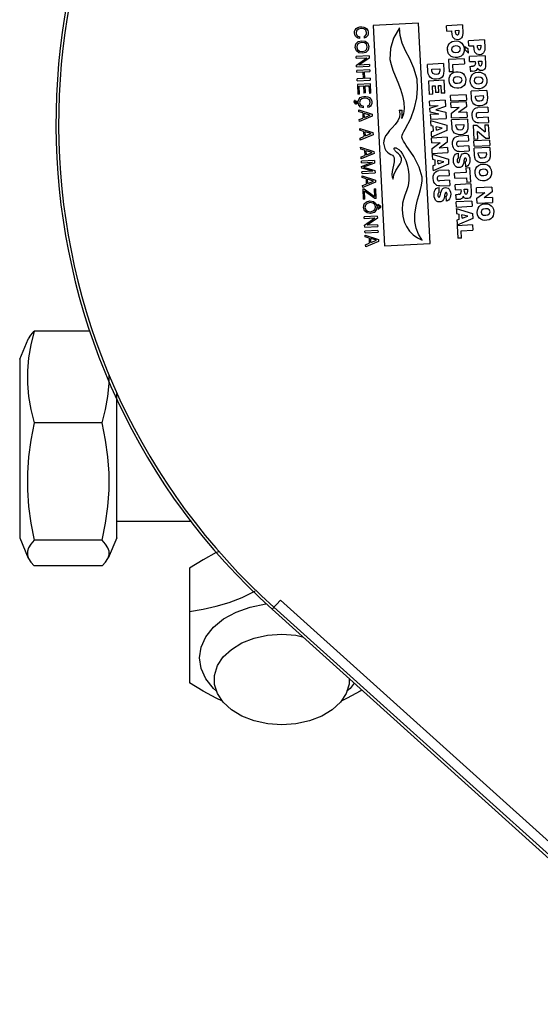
# Model space of a CAD drawing. Extents: x 40.7 to 137.4, y -250.8 to -221.5.
# Tile 228 of 256: x 117.6786 to 117.7441, y -246.6896 to -246.5658. Entities that reach past the tile are written whole.
import ezdxf

# ---------------------------------------------------------------- set-up
doc = ezdxf.new("R2010")
doc.units = 0
doc.header["$MEASUREMENT"] = 0
doc.layers.get('0').update_dxf_attribs({"linetype": 'CONTINUOUS'})

msp = doc.modelspace()

# ---------------------------------------------------------------- linework, layer by layer
at = {"color": 7, "linetype": 'Continuous'}
for p, q in [((117.72882, -246.56623), (117.72309, -246.56654)), ((117.73028, -246.59395), (117.72882, -246.56623)), ((117.72102, -246.5672), (117.72095, -246.5675)), ((117.72117, -246.5668), (117.72141, -246.56673)), ((117.72141, -246.56673), (117.72168, -246.56671)), ((117.72168, -246.56671), (117.72194, -246.56674)), ((117.72194, -246.56674), (117.72215, -246.56684)), ((117.72226, -246.56765), (117.72228, -246.56744)), ((117.72309, -246.56654), (117.72454, -246.59426)), ((117.73432, -246.56648), (117.73234, -246.56659)), ((117.73237, -246.56724), (117.73234, -246.56659)), ((117.73237, -246.56724), (117.733, -246.56721)), ((117.73346, -246.56717), (117.73387, -246.56715)), ((117.73348, -246.56744), (117.73346, -246.56717)), ((117.73387, -246.56715), (117.73389, -246.56742)), ((117.73432, -246.56648), (117.73437, -246.56753)), ((117.72144, -246.56817), (117.72121, -246.56812)), ((117.72144, -246.56817), (117.72143, -246.56796)), ((117.72167, -246.56845), (117.72211, -246.56852)), ((117.72197, -246.56792), (117.72198, -246.56813)), ((117.72211, -246.56852), (117.72243, -246.56877)), ((117.72243, -246.56877), (117.72257, -246.5692)), ((117.73709, -246.56836), (117.7351, -246.56846)), ((117.73514, -246.56912), (117.7351, -246.56846)), ((117.73709, -246.56836), (117.73714, -246.56941)), ((117.72099, -246.56972), (117.72085, -246.56929)), ((117.72131, -246.56997), (117.72099, -246.56972)), ((117.72247, -246.56964), (117.72219, -246.56993)), ((117.72257, -246.5692), (117.72247, -246.56964)), ((117.73246, -246.56958), (117.73246, -246.56959)), ((117.73295, -246.56956), (117.73304, -246.56979)), ((117.73408, -246.5695), (117.73399, -246.56927)), ((117.73446, -246.57001), (117.73433, -246.57021)), ((117.7344, -246.56896), (117.7345, -246.56919)), ((117.73453, -246.56977), (117.73446, -246.57001)), ((117.7345, -246.56919), (117.73454, -246.56948)), ((117.73454, -246.56948), (117.73453, -246.56977)), ((117.73463, -246.5692), (117.73465, -246.56958)), ((117.73463, -246.5692), (117.73506, -246.56947)), ((117.73509, -246.57003), (117.73465, -246.56958)), ((117.73509, -246.57003), (117.73506, -246.56947)), ((117.73514, -246.56912), (117.73576, -246.56908)), ((117.73589, -246.56991), (117.73579, -246.56957)), ((117.73623, -246.56905), (117.73664, -246.56903)), ((117.73624, -246.56932), (117.73623, -246.56905)), ((117.73664, -246.56903), (117.73666, -246.5693)), ((117.72259, -246.57037), (117.72095, -246.57046)), ((117.72096, -246.57067), (117.72095, -246.57046)), ((117.72096, -246.57067), (117.7223, -246.5706)), ((117.721, -246.57151), (117.7223, -246.5706)), ((117.7226, -246.57064), (117.72131, -246.57152)), ((117.72259, -246.57037), (117.7226, -246.57064)), ((117.73194, -246.57134), (117.72994, -246.57144)), ((117.73194, -246.57134), (117.73198, -246.57226)), ((117.73455, -246.57072), (117.7326, -246.57082)), ((117.7326, -246.57082), (117.73268, -246.57238)), ((117.73311, -246.57144), (117.73458, -246.57137)), ((117.73416, -246.57038), (117.73395, -246.57049)), ((117.73433, -246.57021), (117.73416, -246.57038)), ((117.73455, -246.57072), (117.73458, -246.57137)), ((117.73718, -246.57036), (117.7352, -246.57046)), ((117.73524, -246.57108), (117.7352, -246.57046)), ((117.73524, -246.57108), (117.73594, -246.57105)), ((117.73594, -246.57105), (117.73596, -246.57131)), ((117.73637, -246.57103), (117.73676, -246.57101)), ((117.73639, -246.57136), (117.73637, -246.57103)), ((117.73671, -246.57018), (117.73653, -246.57021)), ((117.73676, -246.57101), (117.73678, -246.57136)), ((117.73718, -246.57036), (117.73724, -246.57153)), ((117.72102, -246.57175), (117.721, -246.57151)), ((117.72102, -246.57175), (117.72265, -246.57167)), ((117.72267, -246.5721), (117.72104, -246.57219)), ((117.72105, -246.57241), (117.72104, -246.57219)), ((117.72105, -246.57241), (117.72182, -246.57237)), ((117.72264, -246.57146), (117.72131, -246.57152)), ((117.72182, -246.57237), (117.72186, -246.57322)), ((117.72201, -246.57236), (117.72269, -246.57233)), ((117.72206, -246.57321), (117.72201, -246.57236)), ((117.72264, -246.57146), (117.72265, -246.57167)), ((117.72267, -246.5721), (117.72269, -246.57233)), ((117.72999, -246.57233), (117.72994, -246.57144)), ((117.73049, -246.57205), (117.73148, -246.57199)), ((117.7305, -246.57231), (117.73049, -246.57205)), ((117.73148, -246.57199), (117.7315, -246.57228)), ((117.73315, -246.57235), (117.73268, -246.57238)), ((117.73315, -246.57235), (117.73311, -246.57144)), ((117.73527, -246.57171), (117.73533, -246.57236)), ((117.73549, -246.57166), (117.73562, -246.57165)), ((117.73555, -246.57228), (117.73588, -246.57225)), ((117.73573, -246.57164), (117.73562, -246.57165)), ((117.73599, -246.57246), (117.73629, -246.57241)), ((117.73629, -246.57241), (117.7366, -246.57243)), ((117.7366, -246.57243), (117.73687, -246.57252)), ((117.73687, -246.57252), (117.73709, -246.57267)), ((117.72186, -246.57322), (117.72109, -246.57326)), ((117.7211, -246.57348), (117.72109, -246.57326)), ((117.7211, -246.57348), (117.72274, -246.5734)), ((117.72273, -246.57318), (117.72206, -246.57321)), ((117.72273, -246.57318), (117.72274, -246.5734)), ((117.73205, -246.57343), (117.73006, -246.57353)), ((117.73006, -246.57353), (117.73015, -246.5752)), ((117.7303, -246.57308), (117.73014, -246.57289)), ((117.7305, -246.5732), (117.7303, -246.57308)), ((117.73178, -246.57302), (117.7316, -246.57316)), ((117.73213, -246.57505), (117.73205, -246.57343)), ((117.73266, -246.57345), (117.73267, -246.57316)), ((117.7327, -246.57374), (117.73266, -246.57345)), ((117.73266, -246.57345), (117.73266, -246.57345)), ((117.73267, -246.57316), (117.73275, -246.57292)), ((117.73315, -246.57343), (117.73324, -246.57365)), ((117.73532, -246.57351), (117.73533, -246.57321)), ((117.73532, -246.57351), (117.73532, -246.57351)), ((117.73533, -246.57321), (117.73541, -246.57295)), ((117.73581, -246.57349), (117.7359, -246.57371)), ((117.73709, -246.57267), (117.73725, -246.57286)), ((117.72276, -246.57388), (117.72113, -246.57396)), ((117.72113, -246.57396), (117.72119, -246.57517)), ((117.72134, -246.57417), (117.72188, -246.57414)), ((117.72139, -246.57516), (117.72134, -246.57417)), ((117.72188, -246.57414), (117.72193, -246.57503)), ((117.72213, -246.57502), (117.72193, -246.57503)), ((117.72208, -246.57413), (117.72258, -246.57411)), ((117.72213, -246.57502), (117.72208, -246.57413)), ((117.72258, -246.57411), (117.72263, -246.57508)), ((117.72283, -246.57507), (117.72263, -246.57508)), ((117.72283, -246.57507), (117.72276, -246.57388)), ((117.73056, -246.57413), (117.73089, -246.57411)), ((117.73062, -246.57518), (117.73056, -246.57413)), ((117.73089, -246.57411), (117.73093, -246.57497)), ((117.73137, -246.57495), (117.73093, -246.57497)), ((117.73132, -246.57409), (117.73162, -246.57408)), ((117.73137, -246.57495), (117.73132, -246.57409)), ((117.73162, -246.57408), (117.73167, -246.57507)), ((117.73213, -246.57505), (117.73167, -246.57507)), ((117.73742, -246.57471), (117.73543, -246.57481)), ((117.73547, -246.5757), (117.73543, -246.57481)), ((117.73742, -246.57471), (117.73747, -246.57563)), ((117.72086, -246.57599), (117.72077, -246.57596)), ((117.72101, -246.57621), (117.72102, -246.57615)), ((117.7212, -246.57613), (117.72102, -246.57604)), ((117.72112, -246.57618), (117.7212, -246.57623)), ((117.72139, -246.57516), (117.72119, -246.57517)), ((117.72129, -246.57656), (117.7212, -246.57623)), ((117.72203, -246.57568), (117.72169, -246.57575)), ((117.7217, -246.57551), (117.72195, -246.57545)), ((117.72237, -246.57572), (117.72203, -246.57568)), ((117.72244, -246.5755), (117.72263, -246.5756)), ((117.72263, -246.5756), (117.72278, -246.57575)), ((117.73062, -246.57518), (117.73015, -246.5752)), ((117.73218, -246.57595), (117.73019, -246.57605)), ((117.73022, -246.57663), (117.73019, -246.57605)), ((117.73218, -246.57595), (117.73222, -246.57672)), ((117.73481, -246.57526), (117.73284, -246.57536)), ((117.73288, -246.57601), (117.73284, -246.57536)), ((117.73482, -246.57614), (117.73287, -246.57624)), ((117.7329, -246.57686), (117.73287, -246.57624)), ((117.73288, -246.57601), (117.73484, -246.57591)), ((117.73481, -246.57526), (117.73484, -246.57591)), ((117.73482, -246.57614), (117.73485, -246.57675)), ((117.73552, -246.57601), (117.73547, -246.5757)), ((117.73562, -246.57626), (117.73552, -246.57601)), ((117.73578, -246.57645), (117.73562, -246.57626)), ((117.73597, -246.57541), (117.73696, -246.57536)), ((117.73598, -246.57568), (117.73597, -246.57541)), ((117.73696, -246.57536), (117.73698, -246.57565)), ((117.72152, -246.5768), (117.72129, -246.57656)), ((117.7213, -246.57738), (117.72129, -246.57715)), ((117.72129, -246.57715), (117.72296, -246.57769)), ((117.72179, -246.57753), (117.7213, -246.57738)), ((117.72188, -246.57691), (117.72152, -246.5768)), ((117.72163, -246.57662), (117.72187, -246.5767)), ((117.72179, -246.57753), (117.72182, -246.57818)), ((117.72188, -246.57691), (117.72187, -246.5767)), ((117.72241, -246.57666), (117.72242, -246.57687)), ((117.72637, -246.57719), (117.72674, -246.57718)), ((117.73022, -246.57663), (117.7313, -246.57658)), ((117.73024, -246.57695), (117.7313, -246.57658)), ((117.73026, -246.57742), (117.73024, -246.57695)), ((117.73136, -246.57768), (117.73026, -246.57742)), ((117.73222, -246.57672), (117.731, -246.57715)), ((117.731, -246.57715), (117.73226, -246.57744)), ((117.73226, -246.57744), (117.7323, -246.57823)), ((117.7329, -246.57686), (117.73394, -246.5768)), ((117.73294, -246.57755), (117.73394, -246.5768)), ((117.73297, -246.57816), (117.73294, -246.57755)), ((117.73485, -246.57675), (117.73383, -246.5775)), ((117.73488, -246.57744), (117.73383, -246.5775)), ((117.73488, -246.57744), (117.73491, -246.57806)), ((117.73598, -246.57657), (117.73578, -246.57645)), ((117.73606, -246.57689), (117.73627, -246.57685)), ((117.73752, -246.57679), (117.73627, -246.57685)), ((117.73629, -246.5775), (117.73755, -246.57744)), ((117.73726, -246.57638), (117.73708, -246.57652)), ((117.73752, -246.57679), (117.73755, -246.57744)), ((117.72135, -246.57837), (117.72182, -246.57818)), ((117.72137, -246.57861), (117.72135, -246.57837)), ((117.72297, -246.57794), (117.72137, -246.57861)), ((117.72201, -246.5781), (117.72199, -246.57759)), ((117.72272, -246.57781), (117.72199, -246.57759)), ((117.72201, -246.5781), (117.72272, -246.57781)), ((117.72296, -246.57769), (117.72297, -246.57794)), ((117.73136, -246.57768), (117.73028, -246.57775)), ((117.73028, -246.57775), (117.7303, -246.5781)), ((117.7303, -246.5781), (117.73031, -246.57833)), ((117.73031, -246.57833), (117.7323, -246.57823)), ((117.73032, -246.57847), (117.73033, -246.57868)), ((117.73032, -246.57847), (117.73235, -246.57909)), ((117.73033, -246.57868), (117.73035, -246.5791)), ((117.73297, -246.57816), (117.73491, -246.57806)), ((117.73496, -246.57832), (117.73297, -246.57842)), ((117.73302, -246.57931), (117.73297, -246.57842)), ((117.73496, -246.57832), (117.73501, -246.57924)), ((117.73555, -246.57785), (117.73556, -246.57757)), ((117.73558, -246.5781), (117.73555, -246.57785)), ((117.73758, -246.57808), (117.73632, -246.57814)), ((117.73637, -246.57878), (117.73762, -246.57872)), ((117.73758, -246.57808), (117.73762, -246.57872)), ((117.72142, -246.57971), (117.72141, -246.57948)), ((117.72141, -246.57948), (117.72308, -246.58001)), ((117.7219, -246.57986), (117.72142, -246.57971)), ((117.7219, -246.57986), (117.72194, -246.58051)), ((117.72213, -246.58043), (117.7221, -246.57992)), ((117.72284, -246.58014), (117.7221, -246.57992)), ((117.72308, -246.58001), (117.72309, -246.58027)), ((117.73035, -246.5791), (117.73062, -246.57917)), ((117.73066, -246.57984), (117.73039, -246.57993)), ((117.73039, -246.57993), (117.73041, -246.58033)), ((117.73238, -246.57974), (117.73043, -246.58058)), ((117.73062, -246.57917), (117.73066, -246.57984)), ((117.73105, -246.5797), (117.73103, -246.57927)), ((117.73178, -246.57943), (117.73103, -246.57927)), ((117.73105, -246.5797), (117.73178, -246.57943)), ((117.73235, -246.57909), (117.73238, -246.57974)), ((117.73306, -246.57962), (117.73302, -246.57931)), ((117.73317, -246.57987), (117.73306, -246.57962)), ((117.73332, -246.58006), (117.73317, -246.57987)), ((117.73351, -246.57903), (117.73451, -246.57898)), ((117.73353, -246.57929), (117.73351, -246.57903)), ((117.73448, -246.57947), (117.73452, -246.57926)), ((117.73451, -246.57898), (117.73452, -246.57926)), ((117.73481, -246.58), (117.73463, -246.58014)), ((117.73569, -246.57908), (117.73614, -246.57906)), ((117.73569, -246.57908), (117.73578, -246.58088)), ((117.73614, -246.57906), (117.73719, -246.57991)), ((117.73627, -246.58085), (117.73623, -246.57988)), ((117.73729, -246.58075), (117.73623, -246.57988)), ((117.73715, -246.57904), (117.73763, -246.57902)), ((117.73715, -246.57904), (117.73719, -246.57991)), ((117.73772, -246.58073), (117.73763, -246.57902)), ((117.72147, -246.5807), (117.72194, -246.58051)), ((117.72148, -246.58094), (117.72147, -246.5807)), ((117.72309, -246.58027), (117.72148, -246.58094)), ((117.72213, -246.58043), (117.72284, -246.58014)), ((117.73041, -246.58033), (117.73043, -246.58058)), ((117.7324, -246.5806), (117.73045, -246.5807)), ((117.73048, -246.58131), (117.73045, -246.5807)), ((117.73048, -246.58131), (117.73152, -246.58126)), ((117.73051, -246.58201), (117.73152, -246.58126)), ((117.73243, -246.58121), (117.73141, -246.58196)), ((117.7324, -246.5806), (117.73243, -246.58121)), ((117.73353, -246.58018), (117.73332, -246.58006)), ((117.73361, -246.58049), (117.73382, -246.58045)), ((117.73384, -246.5811), (117.73375, -246.58112)), ((117.73506, -246.58039), (117.73382, -246.58045)), ((117.73384, -246.5811), (117.7351, -246.58103)), ((117.73506, -246.58039), (117.7351, -246.58103)), ((117.73774, -246.58096), (117.73577, -246.58106)), ((117.73581, -246.58171), (117.73577, -246.58106)), ((117.73627, -246.58085), (117.73578, -246.58088)), ((117.73772, -246.58073), (117.73729, -246.58075)), ((117.73774, -246.58096), (117.73777, -246.58161)), ((117.72154, -246.58208), (117.72153, -246.58185)), ((117.72153, -246.58185), (117.7232, -246.58239)), ((117.72203, -246.58223), (117.72154, -246.58208)), ((117.72203, -246.58223), (117.72206, -246.58288)), ((117.72225, -246.58281), (117.72222, -246.58229)), ((117.72296, -246.58252), (117.72222, -246.58229)), ((117.7232, -246.58239), (117.72321, -246.58264)), ((117.73054, -246.58262), (117.73051, -246.58201)), ((117.73247, -246.5819), (117.73141, -246.58196)), ((117.73247, -246.5819), (117.7325, -246.58252)), ((117.73313, -246.5817), (117.73309, -246.58145)), ((117.73341, -246.58223), (117.73328, -246.58209)), ((117.73355, -246.58232), (117.73341, -246.58223)), ((117.73513, -246.58167), (117.73387, -246.58174)), ((117.73391, -246.58238), (117.73516, -246.58231)), ((117.73513, -246.58167), (117.73516, -246.58231)), ((117.73778, -246.58186), (117.73579, -246.58196)), ((117.73584, -246.58284), (117.73579, -246.58196)), ((117.73581, -246.58171), (117.73777, -246.58161)), ((117.73778, -246.58186), (117.73783, -246.58278)), ((117.72159, -246.58307), (117.72206, -246.58288)), ((117.72161, -246.58331), (117.72159, -246.58307)), ((117.72321, -246.58264), (117.72161, -246.58331)), ((117.72326, -246.58351), (117.72162, -246.58359)), ((117.72163, -246.58381), (117.72162, -246.58359)), ((117.72163, -246.58381), (117.72301, -246.58374)), ((117.72165, -246.58427), (117.72301, -246.58374)), ((117.72225, -246.58281), (117.72296, -246.58252)), ((117.72326, -246.58351), (117.72327, -246.58383)), ((117.73053, -246.58271), (117.73054, -246.58292)), ((117.73053, -246.58271), (117.73256, -246.58333)), ((117.73054, -246.58262), (117.7325, -246.58252)), ((117.73054, -246.58292), (117.73056, -246.58334)), ((117.73056, -246.58334), (117.73084, -246.58342)), ((117.73084, -246.58342), (117.73087, -246.58409)), ((117.73126, -246.58394), (117.73124, -246.58351)), ((117.73199, -246.58368), (117.73124, -246.58351)), ((117.73126, -246.58394), (117.73199, -246.58368)), ((117.73256, -246.58333), (117.7326, -246.58398)), ((117.7332, -246.58327), (117.73325, -246.58305)), ((117.7332, -246.58353), (117.7332, -246.58327)), ((117.73322, -246.58377), (117.7332, -246.58353)), ((117.73325, -246.58305), (117.73335, -246.58287)), ((117.73385, -246.58322), (117.73382, -246.58259)), ((117.734, -246.58345), (117.73404, -246.5832)), ((117.73404, -246.5832), (117.73411, -246.58298)), ((117.73411, -246.58298), (117.73421, -246.58279)), ((117.73421, -246.58279), (117.73431, -246.58269)), ((117.73431, -246.58269), (117.73445, -246.58262)), ((117.73445, -246.58262), (117.73461, -246.58258)), ((117.7345, -246.58368), (117.73445, -246.58391)), ((117.73452, -246.58357), (117.7345, -246.58368)), ((117.73467, -246.58368), (117.7347, -246.58431)), ((117.7348, -246.5836), (117.73483, -246.58352)), ((117.73588, -246.58315), (117.73584, -246.58284)), ((117.73633, -246.58256), (117.73733, -246.58251)), ((117.73635, -246.58283), (117.73633, -246.58256)), ((117.7373, -246.58301), (117.73734, -246.5828)), ((117.73733, -246.58251), (117.73734, -246.5828)), ((117.72167, -246.58448), (117.72165, -246.58427)), ((117.72308, -246.58487), (117.72167, -246.58448)), ((117.72308, -246.58487), (117.72169, -246.58495)), ((117.7217, -246.58516), (117.72169, -246.58495)), ((117.72327, -246.58383), (117.7219, -246.58437)), ((117.7219, -246.58437), (117.72332, -246.58476)), ((117.72332, -246.58476), (117.72334, -246.58508)), ((117.73087, -246.58409), (117.7306, -246.58417)), ((117.7306, -246.58417), (117.73062, -246.58457)), ((117.73062, -246.58457), (117.73064, -246.58482)), ((117.7326, -246.58398), (117.73064, -246.58482)), ((117.73116, -246.58482), (117.73138, -246.58478)), ((117.73263, -246.58472), (117.73138, -246.58478)), ((117.73263, -246.58472), (117.73266, -246.58538)), ((117.73328, -246.58399), (117.73322, -246.58377)), ((117.73338, -246.58416), (117.73328, -246.58399)), ((117.73395, -246.5844), (117.73385, -246.58441)), ((117.7342, -246.58432), (117.73413, -246.58435)), ((117.73425, -246.58427), (117.7342, -246.58432)), ((117.73437, -246.5841), (117.73425, -246.58427)), ((117.73445, -246.58391), (117.73437, -246.5841)), ((117.73488, -246.58426), (117.7347, -246.58431)), ((117.73477, -246.58444), (117.73528, -246.58441)), ((117.73477, -246.58444), (117.7348, -246.58503)), ((117.73523, -246.58385), (117.73514, -246.58403)), ((117.73537, -246.58625), (117.73528, -246.58441)), ((117.73593, -246.58507), (117.73595, -246.58477)), ((117.73595, -246.58477), (117.73603, -246.58451)), ((117.73603, -246.58451), (117.73616, -246.5843)), ((117.73747, -246.58408), (117.73768, -246.58422)), ((117.7217, -246.58516), (117.72334, -246.58508)), ((117.72173, -246.58567), (117.72171, -246.58544)), ((117.72171, -246.58544), (117.72338, -246.58597)), ((117.72221, -246.58582), (117.72173, -246.58567)), ((117.72221, -246.58582), (117.72224, -246.58647)), ((117.72243, -246.58639), (117.72241, -246.58588)), ((117.72315, -246.5861), (117.72241, -246.58588)), ((117.72243, -246.58639), (117.72315, -246.5861)), ((117.72338, -246.58597), (117.72339, -246.58623)), ((117.7314, -246.58544), (117.73266, -246.58538)), ((117.73269, -246.586), (117.73143, -246.58606)), ((117.73269, -246.586), (117.73273, -246.58664)), ((117.7348, -246.58503), (117.73332, -246.58511)), ((117.73336, -246.58575), (117.73332, -246.58511)), ((117.73336, -246.58575), (117.73484, -246.58568)), ((117.73484, -246.58568), (117.73487, -246.58628)), ((117.73597, -246.58536), (117.73593, -246.58507)), ((117.73593, -246.58507), (117.73593, -246.58507)), ((117.73642, -246.58504), (117.7365, -246.58527)), ((117.72178, -246.58666), (117.72224, -246.58647)), ((117.72179, -246.5869), (117.72178, -246.58666)), ((117.72339, -246.58623), (117.72179, -246.5869)), ((117.7218, -246.58709), (117.72199, -246.58708)), ((117.7218, -246.58709), (117.72186, -246.58837)), ((117.72199, -246.58708), (117.72329, -246.58802)), ((117.72206, -246.58836), (117.72201, -246.58735)), ((117.72331, -246.5883), (117.72201, -246.58735)), ((117.72324, -246.58709), (117.72344, -246.58708)), ((117.72324, -246.58709), (117.72329, -246.58802)), ((117.7235, -246.58829), (117.72344, -246.58708)), ((117.73097, -246.58655), (117.73085, -246.58642)), ((117.73112, -246.58664), (117.73097, -246.58655)), ((117.73142, -246.58755), (117.73139, -246.58691)), ((117.73148, -246.5867), (117.73273, -246.58664)), ((117.73161, -246.58753), (117.73168, -246.58731)), ((117.73168, -246.58731), (117.73178, -246.58712)), ((117.73178, -246.58712), (117.73188, -246.58702)), ((117.73188, -246.58702), (117.73202, -246.58694)), ((117.73202, -246.58694), (117.73219, -246.58691)), ((117.73219, -246.58691), (117.73237, -246.58693)), ((117.73538, -246.58646), (117.7334, -246.58656)), ((117.73344, -246.58719), (117.7334, -246.58656)), ((117.73344, -246.58719), (117.73414, -246.58715)), ((117.73414, -246.58715), (117.73416, -246.58742)), ((117.73457, -246.58713), (117.73496, -246.58711)), ((117.73459, -246.58747), (117.73457, -246.58713)), ((117.73537, -246.58625), (117.73487, -246.58628)), ((117.73496, -246.58711), (117.73498, -246.58746)), ((117.73538, -246.58646), (117.73544, -246.58764)), ((117.73804, -246.58686), (117.73609, -246.58696)), ((117.73612, -246.58757), (117.73609, -246.58696)), ((117.73804, -246.58686), (117.73807, -246.58747)), ((117.72206, -246.58836), (117.72186, -246.58837)), ((117.72226, -246.58869), (117.72269, -246.58858)), ((117.72269, -246.58858), (117.72314, -246.58865)), ((117.72314, -246.58865), (117.72346, -246.5889)), ((117.7235, -246.58829), (117.72331, -246.5883)), ((117.73094, -246.58849), (117.73084, -246.58831)), ((117.73126, -246.58765), (117.73123, -246.58774)), ((117.73156, -246.58778), (117.73161, -246.58753)), ((117.73182, -246.58859), (117.73177, -246.58864)), ((117.73194, -246.58842), (117.73182, -246.58859)), ((117.73202, -246.58823), (117.73194, -246.58842)), ((117.73207, -246.588), (117.73202, -246.58823)), ((117.73209, -246.58789), (117.73207, -246.588)), ((117.73224, -246.58801), (117.73227, -246.58863)), ((117.73238, -246.58793), (117.73241, -246.58785)), ((117.7328, -246.58818), (117.73272, -246.58835)), ((117.73285, -246.58797), (117.7328, -246.58818)), ((117.73286, -246.58774), (117.73285, -246.58797)), ((117.73347, -246.58782), (117.73353, -246.58847)), ((117.73551, -246.58861), (117.73354, -246.58871)), ((117.73375, -246.58838), (117.73408, -246.58836)), ((117.73393, -246.58775), (117.73382, -246.58775)), ((117.73454, -246.58819), (117.73443, -246.58801)), ((117.73507, -246.58829), (117.73492, -246.58831)), ((117.73551, -246.58861), (117.73554, -246.58926)), ((117.73612, -246.58757), (117.73716, -246.58752)), ((117.73616, -246.58827), (117.73716, -246.58752)), ((117.73619, -246.58888), (117.73616, -246.58827)), ((117.73807, -246.58747), (117.73705, -246.58822)), ((117.7381, -246.58816), (117.73705, -246.58822)), ((117.7381, -246.58816), (117.73813, -246.58878)), ((117.72201, -246.58985), (117.72187, -246.58942)), ((117.72233, -246.59011), (117.72201, -246.58985)), ((117.72271, -246.58881), (117.72236, -246.5889)), ((117.72306, -246.58886), (117.72271, -246.58881)), ((117.7233, -246.58904), (117.72306, -246.58886)), ((117.72311, -246.58986), (117.72334, -246.58964)), ((117.7235, -246.58977), (117.72321, -246.59006)), ((117.7234, -246.58934), (117.7233, -246.58904)), ((117.72334, -246.58964), (117.7234, -246.58934)), ((117.72346, -246.5889), (117.7236, -246.58933)), ((117.7236, -246.58933), (117.7235, -246.58977)), ((117.7237, -246.589), (117.72371, -246.58918)), ((117.7237, -246.589), (117.72403, -246.58921)), ((117.72393, -246.58932), (117.72371, -246.58918)), ((117.72372, -246.58948), (117.72393, -246.58932)), ((117.72372, -246.58948), (117.72373, -246.58966)), ((117.72404, -246.58942), (117.72373, -246.58966)), ((117.72403, -246.58921), (117.72404, -246.58942)), ((117.73357, -246.58936), (117.73354, -246.58871)), ((117.73356, -246.58955), (117.73357, -246.58976)), ((117.73356, -246.58955), (117.73559, -246.59017)), ((117.73357, -246.58936), (117.73554, -246.58926)), ((117.73357, -246.58976), (117.73359, -246.59018)), ((117.73619, -246.58888), (117.73813, -246.58878)), ((117.73619, -246.59005), (117.73621, -246.58975)), ((117.73621, -246.58975), (117.73629, -246.58949)), ((117.72361, -246.5905), (117.72198, -246.59059)), ((117.72199, -246.5908), (117.72198, -246.59059)), ((117.72199, -246.5908), (117.72332, -246.59073)), ((117.72203, -246.59164), (117.72332, -246.59073)), ((117.72363, -246.59077), (117.72234, -246.59165)), ((117.72361, -246.5905), (117.72363, -246.59077)), ((117.73359, -246.59018), (117.73386, -246.59025)), ((117.7339, -246.59092), (117.73363, -246.59101)), ((117.73363, -246.59101), (117.73365, -246.59141)), ((117.73562, -246.59082), (117.73367, -246.59166)), ((117.73386, -246.59025), (117.7339, -246.59092)), ((117.73429, -246.59078), (117.73427, -246.59035)), ((117.73502, -246.59051), (117.73427, -246.59035)), ((117.73429, -246.59078), (117.73502, -246.59051)), ((117.73559, -246.59017), (117.73562, -246.59082)), ((117.73623, -246.59033), (117.73619, -246.59005)), ((117.73619, -246.59005), (117.73619, -246.59005)), ((117.73668, -246.59002), (117.73677, -246.59025)), ((117.72204, -246.59188), (117.72203, -246.59164)), ((117.72204, -246.59188), (117.72368, -246.5918)), ((117.7237, -246.59231), (117.72207, -246.59239)), ((117.72208, -246.59262), (117.72207, -246.59239)), ((117.72367, -246.59159), (117.72234, -246.59165)), ((117.72367, -246.59159), (117.72368, -246.5918)), ((117.7237, -246.59231), (117.72372, -246.59253)), ((117.73365, -246.59141), (117.73367, -246.59169)), ((117.73561, -246.59162), (117.73366, -246.59172)), ((117.73366, -246.59172), (117.73374, -246.59328)), ((117.73417, -246.59235), (117.73565, -246.59227)), ((117.73422, -246.59326), (117.73417, -246.59235)), ((117.73561, -246.59162), (117.73565, -246.59227)), ((117.72208, -246.59262), (117.72372, -246.59253)), ((117.72211, -246.59312), (117.72209, -246.59289)), ((117.72209, -246.59289), (117.72376, -246.59343)), ((117.72259, -246.59327), (117.72211, -246.59312)), ((117.72259, -246.59327), (117.72262, -246.59392)), ((117.72281, -246.59384), (117.72279, -246.59333)), ((117.72353, -246.59355), (117.72279, -246.59333)), ((117.72281, -246.59384), (117.72353, -246.59355)), ((117.72376, -246.59343), (117.72377, -246.59368)), ((117.73422, -246.59326), (117.73374, -246.59328)), ((117.72216, -246.59411), (117.72262, -246.59392)), ((117.72217, -246.59435), (117.72216, -246.59411)), ((117.72377, -246.59368), (117.72217, -246.59435)), ((117.72454, -246.59426), (117.73028, -246.59395))]:
    msp.add_line(p, q, dxfattribs=at)
at = {"color": 6, "linetype": 'Continuous'}
for p, q in [((117.67865, -246.6085), (117.67973, -246.60598)), ((117.68753, -246.60499), (117.68048, -246.60499)), ((117.67865, -246.6085), (117.67865, -246.63097)), ((117.69085, -246.63097), (117.69085, -246.61282)), ((117.68902, -246.61651), (117.68048, -246.61651)), ((117.70025, -246.62889), (117.69085, -246.62889)), ((117.67865, -246.63097), (117.67973, -246.63349)), ((117.68902, -246.63126), (117.68048, -246.63126)), ((117.69085, -246.63097), (117.68977, -246.63349)), ((117.68902, -246.63448), (117.68048, -246.63448)), ((117.70001, -246.63476), (117.70001, -246.64916)), ((117.71144, -246.63877), (117.71039, -246.63993)), ((117.71144, -246.63877), (117.77495, -246.69594)), ((117.71039, -246.63993), (117.75503, -246.68012)), ((117.77414, -246.69685), (117.71062, -246.63967))]:
    msp.add_line(p, q, dxfattribs=at)
at = {"color": 7, "linetype": 'Continuous'}
for points in [[(117.72075, -246.56749), (117.72077, -246.56728), (117.72084, -246.56709)], [(117.72088, -246.56788), (117.72079, -246.56769), (117.72075, -246.56749)], [(117.72084, -246.56709), (117.72097, -246.56693), (117.72117, -246.5668)], [(117.72095, -246.5675), (117.72102, -246.56773), (117.72119, -246.56788), (117.72143, -246.56796)], [(117.72159, -246.56694), (117.72125, -246.56701), (117.72102, -246.5672)], [(117.72228, -246.56744), (117.72218, -246.56715), (117.72193, -246.56698), (117.72159, -246.56694)], [(117.72197, -246.56792), (117.72215, -246.56782), (117.72226, -246.56765)], [(117.72215, -246.56684), (117.72231, -246.56698), (117.72242, -246.56716)], [(117.72248, -246.56758), (117.72243, -246.56778), (117.72232, -246.56794)], [(117.72242, -246.56716), (117.72247, -246.56736), (117.72248, -246.56758)], [(117.72641, -246.56683), (117.72567, -246.56812), (117.72528, -246.56943), (117.7252, -246.57082)], [(117.72864, -246.57329), (117.72823, -246.57191), (117.72771, -246.57073), (117.72718, -246.56971), (117.72674, -246.56875), (117.72648, -246.56779), (117.72641, -246.56683)], [(117.73303, -246.56769), (117.73302, -246.56753), (117.73301, -246.56737), (117.733, -246.56721)], [(117.73348, -246.56744), (117.73348, -246.56751), (117.73349, -246.56757), (117.73352, -246.56763)], [(117.73352, -246.56763), (117.73359, -246.56768), (117.73366, -246.56771)], [(117.73366, -246.56771), (117.73374, -246.56771), (117.73381, -246.56767), (117.73386, -246.56761), (117.73388, -246.56752), (117.73389, -246.56742)], [(117.73437, -246.56753), (117.73436, -246.56776), (117.73431, -246.56795), (117.73422, -246.56811), (117.7341, -246.56823), (117.73394, -246.5683), (117.73376, -246.56833)], [(117.72085, -246.56929), (117.72094, -246.56885), (117.72123, -246.56856), (117.72167, -246.56845)], [(117.72121, -246.56812), (117.72102, -246.56802), (117.72088, -246.56788)], [(117.72133, -246.56877), (117.7211, -246.56899), (117.72104, -246.56928)], [(117.72237, -246.56921), (117.72227, -246.56891), (117.72203, -246.56873), (117.72169, -246.56868), (117.72133, -246.56877)], [(117.72232, -246.56794), (117.72217, -246.56806), (117.72198, -246.56813)], [(117.73246, -246.56958), (117.73247, -246.56929), (117.73254, -246.56905), (117.73267, -246.56885), (117.73283, -246.56868), (117.73305, -246.56857), (117.73331, -246.5685), (117.73358, -246.56849), (117.73385, -246.56853), (117.73408, -246.56863), (117.73426, -246.56877), (117.7344, -246.56896)], [(117.73376, -246.56833), (117.73337, -246.56827), (117.73312, -246.56803), (117.73303, -246.56769)], [(117.72104, -246.56928), (117.72114, -246.56958), (117.72139, -246.56976)], [(117.72219, -246.56993), (117.72175, -246.57004), (117.72131, -246.56997)], [(117.72139, -246.56976), (117.72173, -246.56982), (117.72208, -246.56973)], [(117.72208, -246.56973), (117.72231, -246.56951), (117.72237, -246.56921)], [(117.73274, -246.57029), (117.7326, -246.57011), (117.7325, -246.56987), (117.73246, -246.56958)], [(117.73399, -246.56927), (117.73377, -246.56915), (117.7335, -246.56912), (117.73321, -246.56918), (117.73301, -246.56933), (117.73295, -246.56956)], [(117.73304, -246.56979), (117.73325, -246.56991), (117.73352, -246.56994), (117.73381, -246.56988), (117.73402, -246.56973), (117.73408, -246.5695)], [(117.73579, -246.56957), (117.73579, -246.56941), (117.73578, -246.56925), (117.73576, -246.56908)], [(117.73653, -246.57021), (117.73614, -246.57015), (117.73589, -246.56991)], [(117.73624, -246.56932), (117.73625, -246.56939), (117.73626, -246.56945), (117.73629, -246.56951)], [(117.73629, -246.56951), (117.73635, -246.56956), (117.73643, -246.56959)], [(117.73643, -246.56959), (117.73651, -246.56958), (117.73657, -246.56955), (117.73662, -246.56949), (117.73665, -246.5694), (117.73666, -246.5693)], [(117.73714, -246.56941), (117.73713, -246.56964), (117.73708, -246.56983), (117.73699, -246.56999), (117.73687, -246.57011), (117.73671, -246.57018)], [(117.7252, -246.57082), (117.72535, -246.57145), (117.72559, -246.57214), (117.72589, -246.57288), (117.72622, -246.57368), (117.72654, -246.57453), (117.72681, -246.57539), (117.72697, -246.57621), (117.727, -246.57696), (117.72691, -246.57764), (117.7267, -246.57822)], [(117.73315, -246.57054), (117.73292, -246.57044), (117.73274, -246.57029)], [(117.73395, -246.57049), (117.73369, -246.57056), (117.73341, -246.57058), (117.73315, -246.57054)], [(117.73591, -246.57155), (117.73594, -246.57148), (117.73596, -246.5714), (117.73596, -246.57131)], [(117.73639, -246.57136), (117.73639, -246.57142), (117.7364, -246.57147), (117.73643, -246.57152)], [(117.73643, -246.57152), (117.73649, -246.57158), (117.73656, -246.57161), (117.73663, -246.57161), (117.73669, -246.57159), (117.73674, -246.57153), (117.73677, -246.57145), (117.73678, -246.57136)], [(117.73014, -246.57289), (117.73004, -246.57264), (117.72999, -246.57233)], [(117.7305, -246.57231), (117.73058, -246.57253), (117.73077, -246.57264), (117.73102, -246.57267), (117.73127, -246.57262), (117.73145, -246.57249), (117.7315, -246.57228)], [(117.73198, -246.57226), (117.73197, -246.57256), (117.7319, -246.57282), (117.73178, -246.57302)], [(117.73275, -246.57292), (117.73287, -246.57272), (117.73304, -246.57255), (117.73325, -246.57243)], [(117.73325, -246.57243), (117.73351, -246.57237), (117.73378, -246.57235)], [(117.73378, -246.57235), (117.73405, -246.5724), (117.73428, -246.57249), (117.73446, -246.57264), (117.7346, -246.57283)], [(117.73527, -246.57171), (117.73537, -246.57168), (117.73549, -246.57166)], [(117.73542, -246.57229), (117.73539, -246.57231), (117.73536, -246.57234), (117.73533, -246.57236)], [(117.73541, -246.57295), (117.73555, -246.57274), (117.73574, -246.57258), (117.73599, -246.57246)], [(117.73555, -246.57228), (117.7355, -246.57228), (117.73546, -246.57228), (117.73542, -246.57229)], [(117.73573, -246.57164), (117.73581, -246.57163), (117.73587, -246.57159), (117.73591, -246.57155)], [(117.7362, -246.57198), (117.73614, -246.57209), (117.73606, -246.57218), (117.73597, -246.57223), (117.73588, -246.57225)], [(117.73623, -246.57191), (117.73622, -246.57193), (117.73621, -246.57196), (117.7362, -246.57198)], [(117.73672, -246.57221), (117.73651, -246.57219), (117.73634, -246.57208), (117.73623, -246.57191)], [(117.73711, -246.57203), (117.73701, -246.57213), (117.73687, -246.57219), (117.73672, -246.57221)], [(117.73724, -246.57153), (117.73723, -246.57172), (117.73719, -246.57189), (117.73711, -246.57203)], [(117.72713, -246.57959), (117.72783, -246.57822), (117.72832, -246.5769), (117.7286, -246.57563), (117.7287, -246.57443), (117.72864, -246.57329)], [(117.7316, -246.57316), (117.73136, -246.57325), (117.73107, -246.57329), (117.73077, -246.57328), (117.7305, -246.5732)], [(117.73466, -246.57388), (117.73453, -246.57408), (117.73436, -246.57424), (117.73415, -246.57436), (117.73389, -246.57443), (117.73361, -246.57444), (117.73335, -246.5744), (117.73312, -246.57431), (117.73294, -246.57416), (117.7328, -246.57397), (117.7327, -246.57374)], [(117.73341, -246.57304), (117.73321, -246.5732), (117.73315, -246.57343)], [(117.73324, -246.57365), (117.73345, -246.57378), (117.73372, -246.57381), (117.73401, -246.57375), (117.73422, -246.5736), (117.73428, -246.57337)], [(117.73428, -246.57337), (117.73419, -246.57314), (117.73398, -246.57302), (117.7337, -246.57299), (117.73341, -246.57304)], [(117.7346, -246.57283), (117.7347, -246.57306), (117.73474, -246.57335)], [(117.73474, -246.57335), (117.73473, -246.57363), (117.73466, -246.57388)], [(117.73559, -246.57422), (117.73546, -246.57403), (117.73536, -246.5738), (117.73532, -246.57351)], [(117.73693, -246.57343), (117.73685, -246.5732), (117.73663, -246.57308), (117.73635, -246.57305), (117.73607, -246.5731), (117.73587, -246.57326), (117.73581, -246.57349)], [(117.7359, -246.57371), (117.73611, -246.57384), (117.73638, -246.57387), (117.73667, -246.57381), (117.73687, -246.57366), (117.73693, -246.57343)], [(117.73725, -246.57286), (117.73735, -246.57311), (117.7374, -246.57341)], [(117.7374, -246.57341), (117.73739, -246.57369), (117.73731, -246.57394)], [(117.73601, -246.57446), (117.73578, -246.57437), (117.73559, -246.57422)], [(117.7368, -246.57442), (117.73654, -246.57449), (117.73627, -246.5745), (117.73601, -246.57446)], [(117.73731, -246.57394), (117.73719, -246.57414), (117.73702, -246.5743), (117.7368, -246.57442)], [(117.72073, -246.57618), (117.72073, -246.57611), (117.72074, -246.57603), (117.72077, -246.57596)], [(117.72112, -246.57618), (117.72111, -246.57627), (117.72109, -246.57634), (117.72105, -246.5764), (117.72098, -246.57643), (117.72091, -246.57643), (117.72084, -246.57641), (117.72078, -246.57635), (117.72074, -246.57628), (117.72073, -246.57618)], [(117.72086, -246.57599), (117.72084, -246.57605), (117.72083, -246.5761), (117.72083, -246.57615), (117.72084, -246.5762), (117.72086, -246.57624), (117.72089, -246.57626), (117.72094, -246.57626), (117.72098, -246.57625), (117.72101, -246.57621)], [(117.72102, -246.57615), (117.72101, -246.57611), (117.72101, -246.57608), (117.72102, -246.57604)], [(117.7212, -246.57613), (117.72124, -246.57592), (117.72134, -246.57575), (117.72149, -246.57561), (117.7217, -246.57551)], [(117.72169, -246.57575), (117.72146, -246.57594), (117.7214, -246.57624)], [(117.7214, -246.57624), (117.72146, -246.57647), (117.72163, -246.57662)], [(117.72195, -246.57545), (117.7222, -246.57545), (117.72244, -246.5755)], [(117.72273, -246.57618), (117.72263, -246.57589), (117.72237, -246.57572)], [(117.72241, -246.57666), (117.7226, -246.57656), (117.7227, -246.57639), (117.72273, -246.57618)], [(117.72278, -246.57575), (117.72288, -246.57593), (117.72292, -246.57615), (117.72292, -246.57636)], [(117.73598, -246.57568), (117.73606, -246.5759), (117.73625, -246.57601), (117.73651, -246.57603), (117.73675, -246.57599), (117.73693, -246.57586), (117.73698, -246.57565)], [(117.73747, -246.57563), (117.73745, -246.57593), (117.73739, -246.57619), (117.73726, -246.57638)], [(117.72292, -246.57636), (117.72286, -246.57655), (117.72276, -246.5767), (117.72261, -246.5768), (117.72242, -246.57687)], [(117.72637, -246.5772), (117.72646, -246.57764), (117.72641, -246.57807), (117.72622, -246.57851)], [(117.7267, -246.57822), (117.72675, -246.57788), (117.72676, -246.57754), (117.72674, -246.57718)], [(117.73556, -246.57757), (117.73562, -246.57733), (117.73573, -246.57713), (117.73588, -246.57699), (117.73606, -246.57689)], [(117.73708, -246.57652), (117.73684, -246.57662), (117.73655, -246.57666), (117.73625, -246.57665), (117.73598, -246.57657)], [(117.73629, -246.5775), (117.73621, -246.57753), (117.73612, -246.57758), (117.73606, -246.57768), (117.73604, -246.57779), (117.73604, -246.5779), (117.73608, -246.578), (117.73614, -246.57808)], [(117.72622, -246.57851), (117.72586, -246.579), (117.7255, -246.5794), (117.72517, -246.57976), (117.72489, -246.5801), (117.72466, -246.58043), (117.72451, -246.58075), (117.72443, -246.58106), (117.72442, -246.58134)], [(117.73574, -246.5785), (117.73564, -246.57832), (117.73558, -246.5781)], [(117.73637, -246.57878), (117.73618, -246.57877), (117.73601, -246.57872), (117.73586, -246.57863), (117.73574, -246.5785)], [(117.73614, -246.57808), (117.73622, -246.57813), (117.73632, -246.57814)], [(117.72727, -246.58161), (117.72707, -246.58134), (117.72691, -246.58108), (117.72679, -246.58083), (117.72673, -246.58058), (117.72676, -246.58034), (117.72684, -246.5801), (117.72697, -246.57985), (117.72713, -246.57959)], [(117.73353, -246.57929), (117.73361, -246.57951), (117.7338, -246.57962), (117.73405, -246.57965), (117.7343, -246.5796), (117.73448, -246.57947)], [(117.73501, -246.57924), (117.735, -246.57954), (117.73493, -246.5798), (117.73481, -246.58)], [(117.73309, -246.58145), (117.7331, -246.58117), (117.73317, -246.58092), (117.73328, -246.58072), (117.73343, -246.58058), (117.73361, -246.58049)], [(117.73463, -246.58014), (117.73438, -246.58023), (117.7341, -246.58027), (117.7338, -246.58026), (117.73353, -246.58018)], [(117.73361, -246.58126), (117.73358, -246.58137), (117.73359, -246.58149)], [(117.73375, -246.58112), (117.73367, -246.58117), (117.73361, -246.58126)], [(117.72442, -246.58134), (117.72447, -246.58169), (117.72456, -246.582), (117.72471, -246.58226), (117.72491, -246.58247), (117.72513, -246.58262), (117.72534, -246.58274), (117.72553, -246.58286), (117.72567, -246.58301), (117.72573, -246.58319), (117.72574, -246.58335)], [(117.72588, -246.58229), (117.72582, -246.58223), (117.72578, -246.58216), (117.72575, -246.5821), (117.72574, -246.58204), (117.72575, -246.58198), (117.72579, -246.58193), (117.72584, -246.58191), (117.72591, -246.58191), (117.72598, -246.58193), (117.72605, -246.58196)], [(117.72635, -246.5842), (117.72651, -246.58394), (117.72662, -246.5837), (117.72667, -246.58347), (117.72666, -246.58325), (117.72658, -246.58304), (117.72645, -246.58285), (117.72629, -246.58267), (117.7261, -246.58249), (117.72588, -246.58229)], [(117.72605, -246.58196), (117.72632, -246.58213), (117.72657, -246.58238), (117.7268, -246.5827), (117.72702, -246.58308), (117.7272, -246.58353), (117.72736, -246.58404), (117.72749, -246.58463), (117.72758, -246.58528), (117.72759, -246.586), (117.7275, -246.5867), (117.72731, -246.58733), (117.72709, -246.58789), (117.7269, -246.5884), (117.7268, -246.58886)], [(117.72925, -246.5856), (117.72891, -246.58434), (117.72822, -246.58302), (117.72727, -246.58161)], [(117.73328, -246.58209), (117.73319, -246.58191), (117.73313, -246.5817)], [(117.73391, -246.58238), (117.73372, -246.58237), (117.73355, -246.58232)], [(117.73359, -246.58149), (117.73362, -246.58159), (117.73368, -246.58167)], [(117.73368, -246.58167), (117.73377, -246.58172), (117.73387, -246.58174)], [(117.72574, -246.58335), (117.72573, -246.5837), (117.72566, -246.58409), (117.72557, -246.58449), (117.72549, -246.58489), (117.72546, -246.58527), (117.72551, -246.58561), (117.72561, -246.58587)], [(117.73335, -246.58287), (117.73347, -246.58273), (117.73363, -246.58263), (117.73382, -246.58259)], [(117.73385, -246.58322), (117.73376, -246.58325), (117.7337, -246.58332), (117.73367, -246.58342)], [(117.73367, -246.58342), (117.73367, -246.58349), (117.73367, -246.58356), (117.73367, -246.58362), (117.73369, -246.58367), (117.73371, -246.58372), (117.73375, -246.58375), (117.73378, -246.58378), (117.73382, -246.58378)], [(117.73382, -246.58378), (117.73387, -246.58377), (117.73391, -246.58373), (117.73394, -246.58367), (117.73397, -246.58361), (117.73398, -246.58353), (117.734, -246.58345)], [(117.73457, -246.58334), (117.73454, -246.58345), (117.73452, -246.58357)], [(117.73474, -246.58322), (117.73465, -246.58322), (117.7346, -246.58327), (117.73457, -246.58334)], [(117.73461, -246.58258), (117.73479, -246.5826), (117.73495, -246.58267), (117.73507, -246.58278), (117.73518, -246.58295)], [(117.73467, -246.58368), (117.73475, -246.58366), (117.7348, -246.5836)], [(117.73483, -246.58337), (117.73482, -246.58332), (117.7348, -246.58329), (117.73479, -246.58326), (117.73476, -246.58323), (117.73474, -246.58322)], [(117.73483, -246.58352), (117.73484, -246.58346), (117.73484, -246.58341), (117.73483, -246.58337)], [(117.73518, -246.58295), (117.73525, -246.58316), (117.73528, -246.58341)], [(117.73528, -246.58341), (117.73528, -246.58365), (117.73523, -246.58385)], [(117.73614, -246.5836), (117.73599, -246.58341), (117.73588, -246.58315)], [(117.73763, -246.58353), (117.73745, -246.58367), (117.7372, -246.58377), (117.73692, -246.58381), (117.73662, -246.5838), (117.73635, -246.58372), (117.73614, -246.5836)], [(117.73635, -246.58283), (117.73643, -246.58305), (117.73662, -246.58316), (117.73687, -246.58318), (117.73712, -246.58314), (117.7373, -246.58301)], [(117.73783, -246.58278), (117.73782, -246.58307), (117.73775, -246.58333), (117.73763, -246.58353)], [(117.72561, -246.58587), (117.72569, -246.58533), (117.72594, -246.58476), (117.72635, -246.5842)], [(117.73066, -246.58577), (117.73067, -246.58549), (117.73073, -246.58525), (117.73084, -246.58506), (117.73098, -246.58492), (117.73116, -246.58482)], [(117.73385, -246.58441), (117.73369, -246.58438), (117.73353, -246.5843), (117.73338, -246.58416)], [(117.73413, -246.58435), (117.73404, -246.58438), (117.73395, -246.5844)], [(117.73514, -246.58403), (117.73502, -246.58417), (117.73488, -246.58426)], [(117.73616, -246.5843), (117.73635, -246.58414), (117.7366, -246.58402)], [(117.73753, -246.58499), (117.73744, -246.58476), (117.73723, -246.58463), (117.73694, -246.58461), (117.73666, -246.58467), (117.73647, -246.58482), (117.73642, -246.58504)], [(117.7366, -246.58402), (117.73689, -246.58397), (117.7372, -246.58399), (117.73747, -246.58408)], [(117.73768, -246.58422), (117.73784, -246.58442), (117.73794, -246.58467), (117.73799, -246.58497)], [(117.73799, -246.58497), (117.73798, -246.58525), (117.73791, -246.5855)], [(117.72852, -246.5892), (117.7287, -246.58846), (117.72888, -246.58779), (117.72906, -246.58717), (117.72919, -246.58661), (117.72926, -246.58608), (117.72925, -246.5856)], [(117.73085, -246.58642), (117.73075, -246.58624), (117.73069, -246.58602), (117.73066, -246.58577)], [(117.73124, -246.58552), (117.73118, -246.5856), (117.73115, -246.58571), (117.73115, -246.58583), (117.73119, -246.58593), (117.73125, -246.58601)], [(117.7314, -246.58544), (117.73132, -246.58547), (117.73124, -246.58552)], [(117.73125, -246.58601), (117.73134, -246.58605), (117.73143, -246.58606)], [(117.73791, -246.5855), (117.73779, -246.5857), (117.73762, -246.58586), (117.7374, -246.58598), (117.73714, -246.58605), (117.73687, -246.58606), (117.73661, -246.58602), (117.73639, -246.58593), (117.73621, -246.58578), (117.73607, -246.58559), (117.73597, -246.58536)], [(117.7365, -246.58527), (117.73672, -246.5854), (117.73701, -246.58542), (117.73728, -246.58536), (117.73747, -246.58521), (117.73753, -246.58499)], [(117.73076, -246.58786), (117.73077, -246.5876), (117.73082, -246.58737), (117.73091, -246.58719)], [(117.73091, -246.58719), (117.73104, -246.58705), (117.7312, -246.58696), (117.73139, -246.58691)], [(117.73148, -246.5867), (117.73129, -246.58669), (117.73112, -246.58664)], [(117.73237, -246.58693), (117.73252, -246.58699), (117.73265, -246.58711), (117.73276, -246.58727)], [(117.73276, -246.58727), (117.73283, -246.58749), (117.73286, -246.58774)], [(117.73411, -246.58765), (117.73414, -246.58758), (117.73416, -246.5875), (117.73416, -246.58742)], [(117.72187, -246.58942), (117.72197, -246.58898), (117.72226, -246.58869)], [(117.73084, -246.58831), (117.73078, -246.5881), (117.73076, -246.58786)], [(117.73142, -246.58873), (117.73125, -246.58871), (117.73109, -246.58863), (117.73094, -246.58849)], [(117.73123, -246.58774), (117.73123, -246.58783), (117.73123, -246.5879), (117.73124, -246.58797), (117.73127, -246.58803), (117.7313, -246.58807), (117.73134, -246.5881), (117.73139, -246.58811)], [(117.73142, -246.58755), (117.73133, -246.58758), (117.73126, -246.58765)], [(117.73139, -246.58811), (117.73143, -246.58809), (117.73148, -246.58806), (117.73151, -246.588), (117.73153, -246.58793), (117.73155, -246.58786), (117.73156, -246.58778)], [(117.73177, -246.58864), (117.7317, -246.58868), (117.73161, -246.5887), (117.73152, -246.58872), (117.73142, -246.58873)], [(117.73214, -246.58767), (117.73212, -246.58778), (117.73209, -246.58789)], [(117.73231, -246.58754), (117.73223, -246.58755), (117.73217, -246.5876), (117.73214, -246.58767)], [(117.73224, -246.58801), (117.73232, -246.58798), (117.73238, -246.58793)], [(117.73272, -246.58835), (117.7326, -246.58849), (117.73245, -246.58858), (117.73227, -246.58863)], [(117.73241, -246.58769), (117.73239, -246.58765), (117.73238, -246.58761), (117.73236, -246.58758), (117.73234, -246.58756), (117.73231, -246.58754)], [(117.73241, -246.58785), (117.73241, -246.58779), (117.73241, -246.58774), (117.73241, -246.58769)], [(117.73347, -246.58782), (117.73357, -246.58778), (117.73369, -246.58777), (117.73382, -246.58775)], [(117.73362, -246.58839), (117.73359, -246.58841), (117.73356, -246.58844), (117.73353, -246.58847)], [(117.73362, -246.58839), (117.73366, -246.58839), (117.7337, -246.58838), (117.73375, -246.58838)], [(117.73393, -246.58775), (117.734, -246.58773), (117.73407, -246.5877), (117.73411, -246.58765)], [(117.73425, -246.58828), (117.73417, -246.58833), (117.73408, -246.58836)], [(117.7344, -246.58808), (117.73434, -246.5882), (117.73425, -246.58828)], [(117.73443, -246.58801), (117.73442, -246.58804), (117.73441, -246.58806), (117.7344, -246.58808)], [(117.73492, -246.58831), (117.73471, -246.58829), (117.73454, -246.58819)], [(117.73459, -246.58747), (117.73459, -246.58752), (117.7346, -246.58758), (117.73462, -246.58762)], [(117.73462, -246.58762), (117.73468, -246.58769), (117.73476, -246.58772)], [(117.73476, -246.58772), (117.73483, -246.58772), (117.73489, -246.58769), (117.73494, -246.58763), (117.73497, -246.58756), (117.73498, -246.58746)], [(117.73531, -246.58814), (117.73521, -246.58824), (117.73507, -246.58829)], [(117.73544, -246.58764), (117.73543, -246.58783), (117.73539, -246.588), (117.73531, -246.58814)], [(117.72236, -246.5889), (117.72213, -246.58912), (117.72207, -246.58941)], [(117.72207, -246.58941), (117.72217, -246.58971), (117.72241, -246.58989)], [(117.72241, -246.58989), (117.72276, -246.58995), (117.72311, -246.58986)], [(117.7268, -246.58886), (117.72675, -246.58972), (117.72683, -246.5905), (117.72702, -246.59121), (117.7273, -246.59183), (117.72767, -246.59238), (117.72813, -246.59285), (117.72866, -246.59324), (117.72927, -246.59355)], [(117.72927, -246.59355), (117.7288, -246.59279), (117.7285, -246.59201), (117.72835, -246.59117), (117.72835, -246.59025), (117.72852, -246.5892)], [(117.73629, -246.58949), (117.73642, -246.58928), (117.73661, -246.58912)], [(117.73661, -246.58912), (117.73686, -246.589), (117.73716, -246.58895), (117.73747, -246.58897), (117.73774, -246.58906)], [(117.73781, -246.58997), (117.73772, -246.58974), (117.73751, -246.58961), (117.73723, -246.58959), (117.73694, -246.58964), (117.73674, -246.5898), (117.73668, -246.59002)], [(117.73774, -246.58906), (117.73796, -246.5892), (117.73812, -246.5894)], [(117.73812, -246.5894), (117.73823, -246.58965), (117.73827, -246.58994)], [(117.72321, -246.59006), (117.72278, -246.59017), (117.72233, -246.59011)], [(117.73819, -246.59048), (117.73807, -246.59068), (117.73789, -246.59084), (117.73768, -246.59096), (117.73742, -246.59103), (117.73714, -246.59104), (117.73688, -246.591), (117.73665, -246.5909), (117.73647, -246.59076), (117.73633, -246.59057), (117.73623, -246.59033)], [(117.73677, -246.59025), (117.73698, -246.59038), (117.73726, -246.5904), (117.73754, -246.59035), (117.73775, -246.59019), (117.73781, -246.58997)], [(117.73827, -246.58994), (117.73826, -246.59023), (117.73819, -246.59048)]]:
    msp.add_lwpolyline(points, dxfattribs=at)
at = {"color": 6, "linetype": 'Continuous'}
for points in [[(117.68048, -246.60499), (117.68005, -246.60667), (117.67976, -246.60831), (117.67961, -246.60994), (117.67961, -246.61156), (117.67976, -246.61319), (117.68005, -246.61483), (117.68048, -246.61651)], [(117.67972, -246.606), (117.67976, -246.60592), (117.68005, -246.60546), (117.68048, -246.60499)], [(117.68902, -246.61651), (117.68945, -246.61483), (117.68974, -246.61319), (117.68989, -246.61156), (117.68989, -246.61056)], [(117.68048, -246.61651), (117.68005, -246.61867), (117.67976, -246.62076), (117.67961, -246.62284), (117.67961, -246.62493), (117.67976, -246.62701), (117.68005, -246.6291), (117.68048, -246.63126)], [(117.68902, -246.63126), (117.68945, -246.6291), (117.68974, -246.62701), (117.68989, -246.62493), (117.68989, -246.62284), (117.68974, -246.62076), (117.68945, -246.61867), (117.68902, -246.61651)], [(117.68048, -246.63126), (117.68005, -246.63173), (117.67976, -246.63219), (117.67961, -246.63264), (117.67961, -246.6331), (117.67972, -246.63347)], [(117.68978, -246.63347), (117.68989, -246.6331), (117.68989, -246.63264), (117.68974, -246.63219), (117.68945, -246.63173), (117.68902, -246.63126)], [(117.70364, -246.63269), (117.70337, -246.63281), (117.70173, -246.63371), (117.70001, -246.63476)], [(117.67972, -246.63347), (117.67976, -246.63355), (117.68005, -246.63401), (117.68048, -246.63448)], [(117.68902, -246.63448), (117.68945, -246.63401), (117.68974, -246.63355), (117.68978, -246.63347)], [(117.70001, -246.6402), (117.70173, -246.63993), (117.70337, -246.63955), (117.705, -246.63906), (117.70662, -246.63843), (117.70824, -246.63767), (117.70827, -246.63766)], [(117.70342, -246.65022), (117.70301, -246.64989), (117.70205, -246.64869), (117.70147, -246.64739), (117.70127, -246.64605), (117.70147, -246.6447), (117.70205, -246.6434), (117.70301, -246.6422), (117.7043, -246.64115), (117.70586, -246.64029), (117.70765, -246.63965), (117.70959, -246.63926)], [(117.70314, -246.64824), (117.70351, -246.64702), (117.70423, -246.64593), (117.70527, -246.64497), (117.70658, -246.64417), (117.70813, -246.64357), (117.70983, -246.6432), (117.71161, -246.64307)], [(117.71161, -246.64307), (117.71338, -246.6432), (117.71422, -246.64338)], [(117.70415, -246.65148), (117.70337, -246.65111), (117.70173, -246.65022), (117.70001, -246.64916)], [(117.71161, -246.65446), (117.70984, -246.65434), (117.70814, -246.65397), (117.7066, -246.65337), (117.70529, -246.65258), (117.70424, -246.65162), (117.70352, -246.65053), (117.70315, -246.64937), (117.70314, -246.64824)], [(117.72008, -246.64865), (117.72007, -246.64935), (117.7197, -246.65052), (117.71899, -246.6516), (117.71795, -246.65257), (117.71663, -246.65336), (117.71509, -246.65396), (117.71339, -246.65433), (117.71161, -246.65446)], [(117.72073, -246.64924), (117.7202, -246.64989), (117.7198, -246.65022)], [(117.72168, -246.6501), (117.72149, -246.65022), (117.71984, -246.65111), (117.71907, -246.65148)]]:
    msp.add_lwpolyline(points, dxfattribs=at)
for radius in [0.08216, 0.08182]:
    msp.add_arc((117.76536, -246.57887), radius, 138.006, 228.006, dxfattribs=at)

doc.saveas('drawing.dxf')
